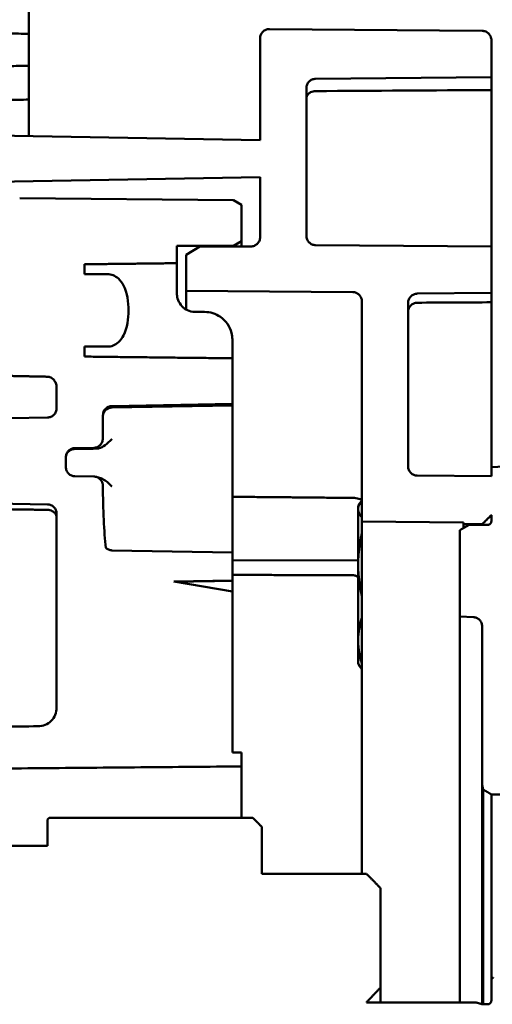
# Model space of a CAD drawing. Header units: inches. Extents: x 0 to 234, y 0 to 165.
# Tile 73 of 85: x 161.73 to 163.74, y 73 to 77.19. Entities that reach past the tile are written whole.
import ezdxf

# ---------------------------------------------------------------- set-up
doc = ezdxf.new("R2010")
doc.units = ezdxf.units.IN
doc.header["$LTSCALE"] = 10
doc.header["$MEASUREMENT"] = 0
doc.layers.add('Visible (ANSI)', color=7, linetype='Continuous', lineweight=50)

msp = doc.modelspace()

# ---------------------------------------------------------------- linework, layer by layer
at = {"layer": 'Visible (ANSI)'}
for p, q in [((161.7709, 77.6879), (161.7709, 77.1276)), ((161.7709, 76.9919), (161.7709, 77.1276)), ((162.7551, 77.1087), (162.7551, 76.6756)), ((163.7003, 77.1401), (162.7948, 77.148)), ((163.7394, 76.9428), (163.7394, 77.1007)), ((161.7709, 76.9919), (161.7709, 76.8478)), ((162.991, 76.9363), (163.7394, 76.9428)), ((163.7394, 76.8885), (163.7394, 76.9428)), ((162.952, 76.2683), (162.952, 76.8969)), ((163.7394, 76.8885), (163.7394, 76.2223)), ((161.7709, 76.8478), (161.7709, 76.6928)), ((162.7551, 76.6756), (161.0615, 76.7052)), ((160.2156, 76.4736), (162.7551, 76.5179)), ((162.7551, 76.5179), (162.7551, 76.2627)), ((162.6417, 76.4198), (161.7319, 76.4289)), ((162.6764, 76.3997), (162.6417, 76.4198)), ((162.6764, 76.2462), (162.6764, 76.3997)), ((162.642, 76.2263), (162.6764, 76.2462)), ((162.6764, 76.2231), (162.6764, 76.2462)), ((163.7394, 76.2223), (162.991, 76.2289)), ((162.4008, 76.2252), (162.642, 76.2263)), ((162.4008, 76.152), (162.4008, 76.2252)), ((162.4992, 76.2223), (162.4402, 76.1882)), ((162.4402, 76.1882), (162.4402, 76.0351)), ((162.7159, 76.2233), (162.4992, 76.2223)), ((162.642, 76.2263), (162.642, 76.223)), ((163.7394, 76.0253), (163.7394, 76.2223)), ((162.0071, 76.105), (162.0071, 76.1474)), ((162.4008, 76.0244), (162.4008, 76.152)), ((162.1055, 76.105), (162.0071, 76.105)), ((162.4402, 76.0351), (163.1492, 76.0289)), ((162.4402, 75.9552), (162.4402, 76.0351)), ((163.4241, 76.0225), (163.7394, 76.0253)), ((163.7394, 75.9857), (163.7394, 76.0253)), ((163.1882, 75.9895), (163.1882, 75.0529)), ((163.385, 75.2876), (163.385, 75.9831)), ((163.7394, 75.9857), (163.7394, 75.2838)), ((162.5189, 75.9446), (162.4795, 75.9446)), ((162.637, 75.7474), (162.637, 75.8283)), ((162.0071, 75.7547), (162.0071, 75.7971)), ((162.0071, 75.7971), (162.1055, 75.7971)), ((162.637, 75.5533), (162.637, 75.7474)), ((161.889, 75.6235), (161.889, 75.5352)), ((162.1245, 75.5443), (162.637, 75.5533)), ((162.637, 75.5461), (162.1245, 75.538)), ((162.637, 75.5533), (162.637, 75.5461)), ((162.637, 75.5461), (162.637, 74.9215)), ((161.8503, 75.4957), (161.6921, 75.493)), ((162.0858, 75.4063), (162.0858, 75.5048)), ((162.0858, 75.405), (162.0858, 75.4063)), ((161.967, 75.3654), (162.0471, 75.3668)), ((161.9283, 75.2852), (161.9283, 75.326)), ((164.2905, 75.3127), (163.7394, 75.2838)), ((163.7394, 75.2838), (163.7394, 75.2454)), ((162.0471, 75.2443), (161.967, 75.2457)), ((163.7394, 75.2454), (163.4241, 75.2482)), ((161.1803, 75.1379), (161.8503, 75.1262)), ((163.1724, 75.1178), (163.1793, 75.1296)), ((163.1724, 75.1178), (163.1724, 75.1064)), ((163.1724, 75.1064), (163.1724, 74.8698)), ((161.889, 75.0867), (161.889, 74.2613)), ((163.7394, 75.0807), (163.7394, 75.055)), ((163.1882, 75.0529), (163.6213, 75.0491)), ((163.1882, 73.5542), (163.1882, 75.0529)), ((163.6449, 75.0393), (163.6055, 75.0165)), ((163.6055, 75.0165), (163.6055, 74.6494)), ((163.6213, 75.0491), (163.6213, 75.0412)), ((163.6213, 75.0412), (163.7, 75.0412)), ((163.6213, 75.0256), (163.6213, 75.0412)), ((163.7236, 75.0393), (163.6449, 75.0393)), ((163.7, 75.0393), (163.7, 75.0412)), ((162.637, 74.9215), (162.1245, 74.9305)), ((162.637, 74.8017), (162.637, 74.9215)), ((162.637, 74.8882), (163.1724, 74.8868)), ((163.1724, 74.8698), (163.1724, 74.5466)), ((162.3881, 74.7974), (162.637, 74.8017)), ((162.637, 74.7558), (162.3881, 74.7974)), ((162.637, 74.8013), (162.637, 74.8017)), ((162.637, 74.8013), (162.637, 74.7558)), ((162.637, 74.0709), (162.637, 74.7558)), ((163.6055, 74.6494), (163.6627, 74.6464)), ((163.6055, 74.6494), (163.6055, 73.0077)), ((163.7, 74.6069), (163.7, 73.94)), ((163.1724, 74.5466), (163.1724, 74.4485)), ((163.1724, 74.4485), (163.1793, 74.4367)), ((162.6764, 74.0709), (162.637, 74.0709)), ((162.6764, 74.0114), (162.6764, 74.0709)), ((162.6764, 73.7932), (162.6764, 74.0114)), ((163.7, 72.9999), (163.7, 73.94)), ((163.7049, 73.9125), (163.7049, 72.9994)), ((163.7394, 73.8924), (163.81, 73.8924)), ((163.7394, 73.8924), (163.7394, 73.1048)), ((161.8575, 73.7932), (161.8496, 73.7852)), ((161.8496, 73.7852), (161.8496, 73.6738)), ((162.7236, 73.7932), (161.8575, 73.7932)), ((162.763, 73.5542), (162.763, 73.7534)), ((161.8496, 73.6738), (161.6134, 73.6738)), ((163.2079, 73.5542), (162.763, 73.5542)), ((163.2669, 73.0698), (163.2669, 73.4943)), ((163.7394, 73.1048), (163.7394, 73.0161)), ((163.2669, 73.0077), (163.2669, 73.0698)), ((163.6724, 73.0077), (163.2079, 73.0077)), ((163.7236, 72.9994), (163.7018, 72.9994))]:
    msp.add_line(p, q, dxfattribs=at)
for centre, major_axis, ratio, start_param, end_param in [((338.5674, 71.9668), (-342.9157, 1.0396), 0.014887, 5.247419, 5.249958), ((303.5636, 72.0729), (-272.9027, 0.8274), 0.014887, 5.250364, 5.25171), ((162.1252, 75.5048), (0, 0.0395), 0.996307, 0.017453, 1.570796), ((162.1252, 75.5022), (0.0394, 0), 0.908819, 1.58825, 3.141593), ((162.1252, 75.218), (0, -0.3766), 0.104528, 4.746948, 5.538799)]:
    msp.add_ellipse(centre, major_axis=major_axis, ratio=ratio, start_param=start_param, end_param=end_param, dxfattribs=at)
for points, weights in [([(161.7709, 77.1276), (161.4277, 77.1347), (161.1016, 77.1415)], [1, 1.00022868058, 1]), ([(161.0615, 76.9785), (161.4218, 76.9853), (161.7709, 76.9919)], [1.00000000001, 1.00010735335, 1.00000000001]), ([(161.0615, 76.8397), (161.4157, 76.8437), (161.7709, 76.8478)], [0.999999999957, 0.999999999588, 1]), ([(162.0071, 76.1474), (162.2016, 76.1497), (162.4008, 76.152)], [1, 1.00005944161, 1.00004407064]), ([(162.637, 75.7474), (162.3162, 75.7511), (162.0071, 75.7547)], [1.00000000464, 1.00009445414, 1]), ([(161.6921, 75.6724), (161.7707, 75.6708), (161.8503, 75.6691)], [1, 1.00001215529, 1.00000004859]), ([(162.637, 75.1584), (162.8932, 75.1559), (163.1492, 75.1535)], [1.00000000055, 1.00000000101, 1.00000000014]), ([(163.188, 75.1419), (163.1724, 75.1235), (163.1724, 75.1064)], [1.01502433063, 1.02763880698, 1]), ([(163.1724, 75.1064), (163.1724, 75.0893), (163.1882, 75.0707)], [1, 1.02775819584, 1.01491460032]), ([(163.7, 75.0412), (163.7195, 75.0608), (163.7394, 75.0807)], [1, 1.00002919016, 1]), ([(163.1882, 75.003), (163.1724, 74.9338), (163.1724, 74.8698)], [1.01491460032, 1.02775819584, 1]), ([(163.1724, 74.8698), (163.1724, 74.8058), (163.1882, 74.7366)], [1, 1.02775819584, 1.01491460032]), ([(163.1492, 74.8249), (162.8932, 74.8254), (162.637, 74.826)], [0.999999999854, 0.99999999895, 0.999999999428]), ([(163.1882, 74.644), (163.1724, 74.5934), (163.1724, 74.5466)], [1.01491460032, 1.02775819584, 1]), ([(163.1724, 74.5466), (163.1724, 74.4997), (163.1882, 74.4491)], [1, 1.02775819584, 1.01491460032]), ([(163.1882, 74.4243), (163.1828, 74.4306), (163.1793, 74.4367)], [1.01491460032, 1.01929304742, 1.01895290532]), ([(161.8109, 74.1821), (160.5216, 74.1708), (159.2495, 74.1596)], [1.00000000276, 1.00002204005, 1]), ([(159.3095, 73.9818), (160.9765, 73.9965), (162.6764, 74.0114)], [1, 1.0000473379, 1]), ([(163.7049, 73.9125), (163.7222, 73.9024), (163.7394, 73.8924)], [1, 1.00002477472, 1]), ([(162.763, 73.7534), (162.7436, 73.773), (162.7236, 73.7932)], [1, 1.0001170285, 1]), ([(163.2669, 73.4943), (163.2383, 73.5234), (163.2079, 73.5542)], [1, 1.00040501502, 1]), ([(163.7472, 73.1129), (163.7433, 73.1088), (163.7394, 73.1048)], [1, 1.00002001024, 1]), ([(163.2079, 73.0077), (163.2357, 73.0372), (163.2669, 73.0698)], [1, 1.00143218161, 1]), ([(163.7018, 72.9994), (163.6872, 73.0035), (163.6724, 73.0077)], [1, 1.00002898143, 1])]:
    msp.add_rational_spline(points, weights, degree=2, dxfattribs=at)
for points, knots in [([(162.7948, 77.148), (162.7947, 77.148), (162.7946, 77.148), (162.7945, 77.148), (162.7896, 77.148), (162.7839, 77.1469), (162.7749, 77.1432), (162.7701, 77.14), (162.7632, 77.1331), (162.76, 77.1282), (162.7563, 77.1192), (162.7551, 77.1135), (162.7551, 77.1087)], [-0.0008691, -0.0008691, -0.0008691, -0.0008691, 0, 0, 0, 0.0370153, 0.0370153, 0.0740445, 0.0740445, 0.1110908, 0.1110908, 0.1481515, 0.1481515, 0.1481515, 0.1481515]), ([(163.7394, 77.1007), (163.7394, 77.1056), (163.7382, 77.1113), (163.7345, 77.1203), (163.7313, 77.1252), (163.7244, 77.132), (163.7195, 77.1353), (163.7107, 77.139), (163.7051, 77.1401), (163.7003, 77.1401)], [0.4444565, 0.4444565, 0.4444565, 0.4444565, 0.4815173, 0.4815173, 0.5185637, 0.5185637, 0.5555929, 0.5555929, 0.5917391, 0.5917391, 0.5917391, 0.5917391]), ([(162.952, 76.8969), (162.952, 76.9017), (162.9531, 76.9074), (162.9568, 76.9164), (162.9601, 76.9213), (162.9669, 76.9282), (162.9718, 76.9314), (162.9807, 76.9351), (162.9862, 76.9362), (162.991, 76.9363)], [0.4444724, 0.4444724, 0.4444724, 0.4444724, 0.4815366, 0.4815366, 0.5185851, 0.5185851, 0.5556148, 0.5556148, 0.5917602, 0.5917602, 0.5917602, 0.5917602]), ([(162.952, 76.8514), (162.952, 76.8515), (162.952, 76.8515), (162.952, 76.8551), (162.9527, 76.8586), (162.9554, 76.8652), (162.9573, 76.8684), (162.9626, 76.8742), (162.966, 76.8769), (162.9733, 76.8807), (162.9768, 76.882), (162.9839, 76.8837), (162.9872, 76.8841), (162.9906, 76.8842)], [-0.3856099, -0.3856099, -0.3856099, -0.3856099, -0.3849694, -0.3849694, -0.3392662, -0.3392662, -0.2958929, -0.2958929, -0.2527698, -0.2527698, -0.2205952, -0.2205952, -0.1942494, -0.1942494, -0.1942494, -0.1942494]), ([(162.7551, 76.2627), (162.7551, 76.2578), (162.754, 76.2521), (162.7503, 76.2431), (162.747, 76.2383), (162.7401, 76.2314), (162.7353, 76.2282), (162.7264, 76.2245), (162.7207, 76.2233), (162.7159, 76.2233)], [0.1481788, 0.1481788, 0.1481788, 0.1481788, 0.1852474, 0.1852474, 0.222295, 0.222295, 0.2593379, 0.2593379, 0.2959237, 0.2959237, 0.2959237, 0.2959237]), ([(162.991, 76.2289), (162.9862, 76.2289), (162.9807, 76.2301), (162.9718, 76.2337), (162.9669, 76.237), (162.9601, 76.2439), (162.9568, 76.2487), (162.9531, 76.2577), (162.952, 76.2634), (162.952, 76.2683)], [0.2972277, 0.2972277, 0.2972277, 0.2972277, 0.3333692, 0.3333692, 0.3704015, 0.3704015, 0.4074596, 0.4074596, 0.4445386, 0.4445386, 0.4445386, 0.4445386]), ([(162.1055, 75.7971), (162.1131, 75.7971), (162.122, 75.7988), (162.137, 75.8045), (162.1457, 75.81), (162.1607, 75.8234), (162.1689, 75.8347), (162.1902, 75.8755), (162.1948, 75.9166), (162.1948, 75.951), (162.1948, 75.9855), (162.1902, 76.0266), (162.1689, 76.0674), (162.1607, 76.0787), (162.1457, 76.0921), (162.137, 76.0976), (162.122, 76.1033), (162.1131, 76.105), (162.1055, 76.105)], [-0.473675, -0.473675, -0.473675, -0.473675, -0.4161585, -0.4161585, -0.3508323, -0.3508323, -0.2626422, -0.2626422, 0, 0, 0, 0.2626422, 0.2626422, 0.3508323, 0.3508323, 0.4161585, 0.4161585, 0.473675, 0.473675, 0.473675, 0.473675]), ([(162.4008, 76.0244), (162.4008, 76.0169), (162.4018, 76.0093), (162.4067, 75.9922), (162.4113, 75.9831), (162.4237, 75.9671), (162.4312, 75.9605), (162.4486, 75.9503), (162.4583, 75.9469), (162.4721, 75.9449), (162.4758, 75.9446), (162.4795, 75.9446)], [0.3352077, 0.3352077, 0.3352077, 0.3352077, 0.3950091, 0.3950091, 0.4725585, 0.4725585, 0.548641, 0.548641, 0.6258306, 0.6258306, 0.6542816, 0.6542816, 0.6542816, 0.6542816]), ([(163.1492, 76.0289), (163.1539, 76.0289), (163.1595, 76.0277), (163.1684, 76.0241), (163.1732, 76.0208), (163.1801, 76.0139), (163.1833, 76.0091), (163.187, 76.0001), (163.1882, 75.9944), (163.1882, 75.9895)], [0.0008691, 0.0008691, 0.0008691, 0.0008691, 0.0370209, 0.0370209, 0.0740661, 0.0740661, 0.1111166, 0.1111166, 0.1481921, 0.1481921, 0.1481921, 0.1481921]), ([(163.385, 75.9831), (163.385, 75.988), (163.3862, 75.9937), (163.3899, 76.0027), (163.3931, 76.0075), (163.4, 76.0144), (163.4049, 76.0176), (163.4137, 76.0213), (163.4193, 76.0225), (163.4241, 76.0225)], [0.4445811, 0.4445811, 0.4445811, 0.4445811, 0.481669, 0.481669, 0.5187317, 0.5187317, 0.5557648, 0.5557648, 0.5919045, 0.5919045, 0.5919045, 0.5919045]), ([(163.4241, 75.9839), (163.4193, 75.9838), (163.4137, 75.9827), (163.4049, 75.9791), (163.4, 75.976), (163.3931, 75.9692), (163.3899, 75.9645), (163.3862, 75.9556), (163.385, 75.95), (163.385, 75.9452)], [-0.5916113, -0.5916113, -0.5916113, -0.5916113, -0.5554502, -0.5554502, -0.5184135, -0.5184135, -0.4813767, -0.4813767, -0.4443455, -0.4443455, -0.4443455, -0.4443455]), ([(162.5189, 75.9446), (162.5308, 75.9446), (162.5427, 75.9428), (162.5654, 75.9357), (162.5762, 75.9304), (162.5979, 75.9155), (162.6081, 75.9053), (162.6244, 75.8819), (162.6302, 75.8691), (162.6359, 75.8466), (162.637, 75.8373), (162.637, 75.8283)], [-2.1086706, -2.1086706, -2.1086706, -2.1086706, -2.0178741, -2.0178741, -1.9269562, -1.9269562, -1.8163938, -1.8163938, -1.7056864, -1.7056864, -1.6275187, -1.6275187, -1.6275187, -1.6275187]), ([(161.8503, 75.6691), (161.8548, 75.6691), (161.8598, 75.6678), (161.8684, 75.6639), (161.8732, 75.6603), (161.8803, 75.6524), (161.8837, 75.6467), (161.8877, 75.6361), (161.889, 75.6293), (161.889, 75.6235)], [0.3192583, 0.3192583, 0.3192583, 0.3192583, 0.3527105, 0.3527105, 0.3911387, 0.3911387, 0.4331861, 0.4331861, 0.4774989, 0.4774989, 0.4774989, 0.4774989]), ([(161.889, 75.5352), (161.889, 75.5303), (161.8878, 75.5246), (161.8841, 75.5156), (161.8809, 75.5107), (161.874, 75.5038), (161.8692, 75.5006), (161.8604, 75.4969), (161.855, 75.4958), (161.8503, 75.4957)], [0.1482226, 0.1482226, 0.1482226, 0.1482226, 0.1853313, 0.1853313, 0.222408, 0.222408, 0.2594447, 0.2594447, 0.2947167, 0.2947167, 0.2947167, 0.2947167]), ([(162.0471, 75.3668), (162.0518, 75.3669), (162.0572, 75.3681), (162.066, 75.3717), (162.0708, 75.3749), (162.0777, 75.3818), (162.081, 75.3867), (162.0847, 75.3957), (162.0858, 75.4014), (162.0858, 75.4063)], [0.2982025, 0.2982025, 0.2982025, 0.2982025, 0.3334725, 0.3334725, 0.3705104, 0.3705104, 0.4075918, 0.4075918, 0.4447082, 0.4447082, 0.4447082, 0.4447082]), ([(162.1245, 75.4041), (162.1245, 75.404), (162.1244, 75.404), (162.1152, 75.3945), (162.106, 75.385), (162.0864, 75.3711), (162.078, 75.3673), (162.066, 75.364), (162.0613, 75.3632), (162.0567, 75.3632)], [-0.1677044, -0.1677044, -0.1677044, -0.1677044, -0.1673853, -0.1673853, -0.095211, -0.095211, -0.035568, -0.035568, 0, 0, 0, 0]), ([(161.9283, 75.326), (161.9283, 75.3309), (161.9295, 75.3366), (161.9332, 75.3456), (161.9364, 75.3505), (161.9433, 75.3573), (161.9482, 75.3606), (161.9569, 75.3642), (161.9623, 75.3654), (161.967, 75.3654)], [0.4447323, 0.4447323, 0.4447323, 0.4447323, 0.481853, 0.481853, 0.5189355, 0.5189355, 0.555973, 0.555973, 0.5912427, 0.5912427, 0.5912427, 0.5912427]), ([(161.9283, 75.3255), (161.9283, 75.3255), (161.9283, 75.3256), (161.9284, 75.3295), (161.9291, 75.3335), (161.9318, 75.3408), (161.9338, 75.3443), (161.9391, 75.3508), (161.9425, 75.3537), (161.9498, 75.358), (161.9533, 75.3594), (161.9603, 75.3612), (161.9636, 75.3617), (161.967, 75.3617)], [-0.3870049, -0.3870049, -0.3870049, -0.3870049, -0.3863599, -0.3863599, -0.3401377, -0.3401377, -0.2963545, -0.2963545, -0.253255, -0.253255, -0.2211785, -0.2211785, -0.1949449, -0.1949449, -0.1949449, -0.1949449]), ([(161.967, 75.2457), (161.9623, 75.2458), (161.9569, 75.247), (161.9482, 75.2506), (161.9433, 75.2538), (161.9364, 75.2607), (161.9332, 75.2656), (161.9295, 75.2746), (161.9283, 75.2803), (161.9283, 75.2852)], [0.2982271, 0.2982271, 0.2982271, 0.2982271, 0.3334951, 0.3334951, 0.3705343, 0.3705343, 0.4076208, 0.4076208, 0.4447453, 0.4447453, 0.4447453, 0.4447453]), ([(163.4241, 75.2482), (163.4193, 75.2482), (163.4137, 75.2493), (163.4049, 75.253), (163.4, 75.2563), (163.3931, 75.2631), (163.3899, 75.268), (163.3862, 75.277), (163.385, 75.2827), (163.385, 75.2876)], [0.2973643, 0.2973643, 0.2973643, 0.2973643, 0.3334946, 0.3334946, 0.3705338, 0.3705338, 0.4076202, 0.4076202, 0.4447446, 0.4447446, 0.4447446, 0.4447446]), ([(162.0798, 75.2258), (162.0782, 75.2284), (162.0763, 75.2308), (162.0708, 75.2362), (162.066, 75.2395), (162.0572, 75.2431), (162.0518, 75.2443), (162.0471, 75.2443)], [0.49771569, 0.49771569, 0.49771569, 0.49771569, 0.51898996, 0.51898996, 0.55602874, 0.55602874, 0.59129632, 0.59129632, 0.59129632, 0.59129632]), ([(162.0642, 75.2407), (162.0665, 75.2403), (162.0687, 75.2399), (162.0799, 75.2369), (162.0884, 75.2326), (162.1068, 75.22), (162.1157, 75.2107), (162.1244, 75.2016), (162.1245, 75.2015), (162.1245, 75.2015)], [-0.1800178, -0.1800178, -0.1800178, -0.1800178, -0.1631095, -0.1631095, -0.0959632, -0.0959632, 0, 0, 0.000442, 0.000442, 0.000442, 0.000442]), ([(162.0858, 75.2049), (162.0858, 75.2086), (162.0853, 75.2123), (162.0833, 75.2193), (162.0818, 75.2227), (162.0798, 75.2258)], [-0.0559155, -0.0559155, -0.0559155, -0.0559155, -0.027968, -0.027968, -0.00000172, -0.00000172, -0.00000172, -0.00000172]), ([(163.1492, 75.1535), (163.1537, 75.1534), (163.1588, 75.1531), (163.1675, 75.152), (163.1723, 75.151), (163.1794, 75.1489), (163.1828, 75.1474), (163.1869, 75.1444), (163.1882, 75.1425), (163.1882, 75.1409)], [-0.6548494, -0.6548494, -0.6548494, -0.6548494, -0.6208866, -0.6208866, -0.582635, -0.582635, -0.5397026, -0.5397026, -0.4923014, -0.4923014, -0.4923014, -0.4923014]), ([(161.8503, 75.1262), (161.855, 75.1261), (161.8604, 75.125), (161.8691, 75.1213), (161.874, 75.1181), (161.8809, 75.1112), (161.8841, 75.1064), (161.8878, 75.0974), (161.889, 75.0916), (161.889, 75.0867)], [0.0017314, 0.0017314, 0.0017314, 0.0017314, 0.0369967, 0.0369967, 0.0740368, 0.0740368, 0.1111303, 0.1111303, 0.1482696, 0.1482696, 0.1482696, 0.1482696]), ([(161.8503, 75.1027), (161.8537, 75.1027), (161.857, 75.1022), (161.8641, 75.1006), (161.8676, 75.0993), (161.8748, 75.0954), (161.8782, 75.0927), (161.8836, 75.0868), (161.8855, 75.0836), (161.8883, 75.0768), (161.889, 75.0732), (161.889, 75.0696), (161.889, 75.0695), (161.889, 75.0695)], [-0.1914858, -0.1914858, -0.1914858, -0.1914858, -0.1652574, -0.1652574, -0.1331864, -0.1331864, -0.0900908, -0.0900908, -0.0462726, -0.0462726, 0, 0, 0.0006455, 0.0006455, 0.0006455, 0.0006455]), ([(163.7394, 75.055), (163.7394, 75.0531), (163.7389, 75.0508), (163.7374, 75.0472), (163.7361, 75.0453), (163.7334, 75.0425), (163.7314, 75.0412), (163.7278, 75.0397), (163.7256, 75.0393), (163.7236, 75.0393)], [0.0593101, 0.0593101, 0.0593101, 0.0593101, 0.0741673, 0.0741673, 0.08900626, 0.08900626, 0.10382289, 0.10382289, 0.11862094, 0.11862094, 0.11862094, 0.11862094]), ([(162.1245, 74.9305), (162.1198, 74.9306), (162.1144, 74.9317), (162.1061, 74.9352), (162.1018, 74.9379), (162.0985, 74.9409)], [0.29830884, 0.29830884, 0.29830884, 0.29830884, 0.33357016, 0.33357016, 0.36663006, 0.36663006, 0.36663006, 0.36663006]), ([(163.1724, 74.8159), (163.1695, 74.8183), (163.1662, 74.8205), (163.1588, 74.8237), (163.1537, 74.8249), (163.1492, 74.8249)], [-0.06210414, -0.06210414, -0.06210414, -0.06210414, -0.03483186, -0.03483186, -0.00086905, -0.00086905, -0.00086905, -0.00086905]), ([(163.6627, 74.6464), (163.667, 74.6461), (163.6718, 74.645), (163.6802, 74.6416), (163.685, 74.6383), (163.6919, 74.6314), (163.6951, 74.6266), (163.6989, 74.6175), (163.7, 74.6118), (163.7, 74.6069)], [0.0051207, 0.0051207, 0.0051207, 0.0051207, 0.0369831, 0.0369831, 0.074031, 0.074031, 0.1111591, 0.1111591, 0.148356, 0.148356, 0.148356, 0.148356]), ([(161.889, 74.2613), (161.889, 74.2515), (161.8867, 74.24), (161.8792, 74.2219), (161.8727, 74.2121), (161.859, 74.1983), (161.8493, 74.1918), (161.8316, 74.1845), (161.8205, 74.1822), (161.8109, 74.1821)], [0.296918, 0.296918, 0.296918, 0.296918, 0.371471, 0.371471, 0.4458427, 0.4458427, 0.5199727, 0.5199727, 0.5921549, 0.5921549, 0.5921549, 0.5921549]), ([(163.7394, 73.0161), (163.7394, 73.014), (163.7389, 73.0116), (163.7374, 73.0078), (163.7361, 73.0058), (163.7334, 73.0028), (163.7314, 73.0015), (163.7278, 72.9999), (163.7256, 72.9994), (163.7236, 72.9994)], [0.06085557, 0.06085557, 0.06085557, 0.06085557, 0.07655002, 0.07655002, 0.09184586, 0.09184586, 0.10704877, 0.10704877, 0.1217989, 0.1217989, 0.1217989, 0.1217989])]:
    msp.add_open_spline(points, degree=3, knots=knots, dxfattribs=at)
for points, degree in [([(162.991, 76.8842), (162.9909, 76.8842), (162.9908, 76.8842), (162.9906, 76.8842)], 3), ([(161.967, 75.3617), (162.0118, 75.3625), (162.0566, 75.3632)], 2), ([(162.0626, 75.2409), (162.0631, 75.2408), (162.0636, 75.2407), (162.0642, 75.2407)], 3), ([(161.4559, 75.1085), (161.6534, 75.1056), (161.8503, 75.1027)], 2), ([(162.3881, 74.7974), (162.5124, 74.7993), (162.637, 74.8013)], 2), ([(163.7, 73.94), (163.7, 73.9312), (163.7017, 73.921), (163.7049, 73.9125)], 3)]:
    msp.add_open_spline(points, degree=degree, dxfattribs=at)

doc.saveas('drawing.dxf')
